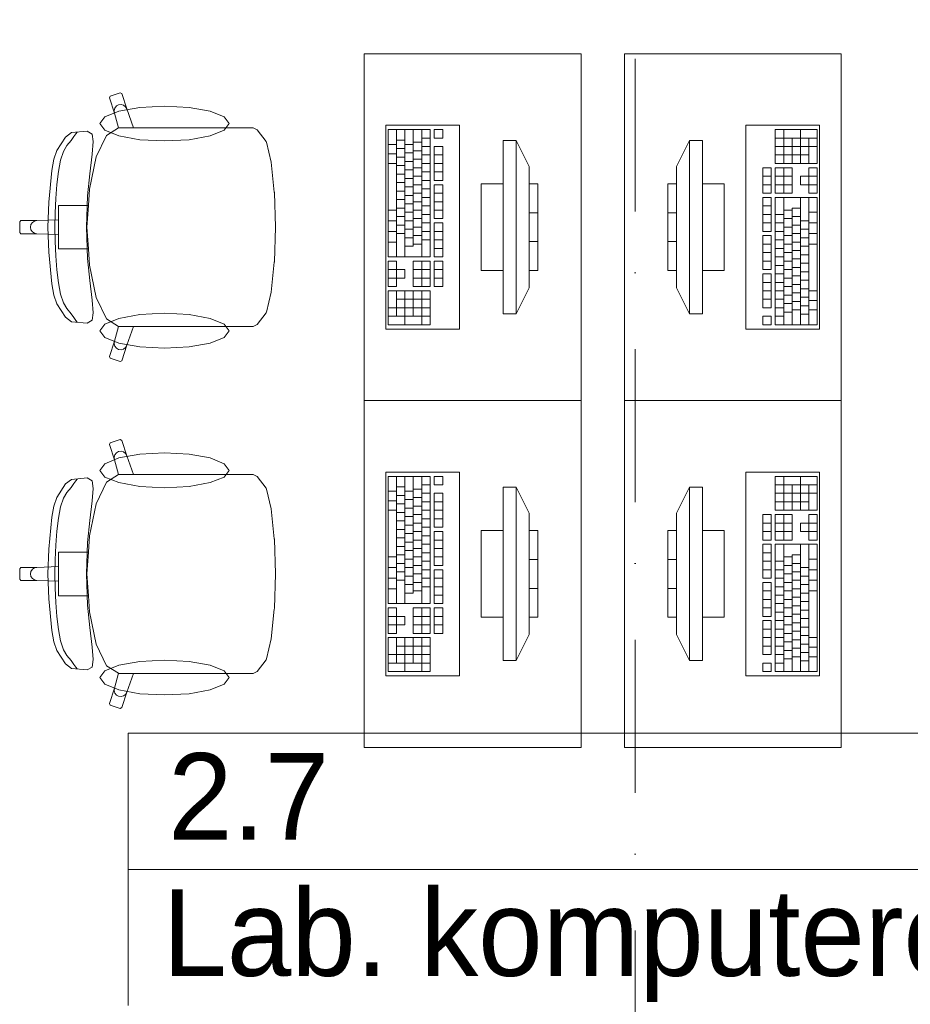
# Model space of a CAD drawing. Header units: millimetres. Extents: x -34676 to 172266, y 39940 to 476087.
# Tile 195 of 256: x 42551 to 44605, y 352500 to 354771. Entities that reach past the tile are written whole.
import ezdxf

# ---------------------------------------------------------------- set-up
doc = ezdxf.new("R2010")
doc.units = ezdxf.units.MM
doc.header["$MEASUREMENT"] = 0
doc.linetypes.add('Kropki i Kreski', pattern=[6.702778, 3.527778, -1.763889, 0, -1.411111])
for name, color, linetype in [('#podkład', 252, 'Continuous'), ('- strefy pomieszczeń', 7, 'Continuous'), ('Konstrukcja - Siatka mod', 7, 'Continuous'), ('Wnętrze - Umeblowanie', 7, 'Continuous')]:
    doc.layers.add(name, color=color, linetype=linetype)
doc.styles.add('MtXpl_Arial2', font='txt', dxfattribs={"height": 0.2})
doc.styles.add('MtXpl_Arial3', font='txt', dxfattribs={"height": 0.2})

# ---------------------------------------------------------------- blocks, each defined once
blk = doc.blocks.new('kjghgg')
at = {"layer": '- strefy pomieszczeń', "color": 252, "linetype": 'Continuous', "lineweight": 13, "ltscale": 100}
for p, q in [((-101584.8, 478412.9), (-98621.3, 478412.9)), ((-101584.8, 478098.6), (-101584.8, 478412.9)), ((-98621.3, 478098.6), (-101584.8, 478098.6)), ((-101584.8, 478098.6), (-98621.3, 478098.6)), ((-101584.8, 477784.3), (-101584.8, 478098.6))]:
    blk.add_line(p, q, dxfattribs=at)
at = {"layer": 'Konstrukcja - Siatka mod', "color": 252, "linetype": 'Kropki i Kreski', "lineweight": 13, "ltscale": 100}
blk.add_line((-100415.8, 468219.5), (-100415.8, 485184.3), dxfattribs=at)
at = {"layer": 'Wnętrze - Umeblowanie', "color": 252, "linetype": 'Continuous', "lineweight": 13, "ltscale": 100}
for p, q in [((-100540.4, 479980.1), (-101040.4, 479980.1)), ((-101040.4, 479980.1), (-101040.4, 479180.1)), ((-100540.4, 479180.1), (-100540.4, 479980.1)), ((-100440.4, 479180.1), (-100440.4, 479980.1)), ((-100440.4, 479980.1), (-99940.4, 479980.1)), ((-99940.4, 479980.1), (-99940.4, 479180.1)), ((-101603.5, 479890.1), (-101626.3, 479882.6)), ((-101599.8, 479888.2), (-101603.5, 479890.1)), ((-101626.3, 479882.6), (-101628.2, 479878.8)), ((-101628.2, 479878.8), (-101616.8, 479843.4)), ((-101588.4, 479852.8), (-101599.8, 479888.2)), ((-101606.7, 479847.6), (-101639, 479834.5)), ((-101615.9, 479854.9), (-101617.5, 479849.3)), ((-101617.5, 479849.3), (-101616.8, 479843.4)), ((-101612.3, 479859.6), (-101615.9, 479854.9)), ((-101607.2, 479862.5), (-101612.3, 479859.6)), ((-101601.4, 479863.1), (-101607.2, 479862.5)), ((-101558.4, 479856.3), (-101606.7, 479847.6)), ((-101595.8, 479861.5), (-101601.4, 479863.1)), ((-101591.2, 479857.9), (-101595.8, 479861.5)), ((-101588.4, 479852.8), (-101591.2, 479857.9)), ((-101572.7, 479809.4), (-101588.4, 479852.8)), ((-101501.3, 479859.4), (-101558.4, 479856.3)), ((-101444.3, 479856.3), (-101501.3, 479859.4)), ((-101396, 479847.6), (-101444.3, 479856.3)), ((-101363.7, 479834.5), (-101396, 479847.6)), ((-101639, 479834.5), (-101650.4, 479819.1)), ((-101616.8, 479843.4), (-101607.1, 479809.3)), ((-101352.3, 479819.1), (-101363.7, 479834.5)), ((-101716.2, 479798.2), (-101729.4, 479787.7)), ((-101680.1, 479801.5), (-101716.2, 479798.2)), ((-101705.6, 479795.1), (-101703, 479798.9)), ((-101668.5, 479794.8), (-101680.1, 479801.5)), ((-101650.4, 479819.1), (-101639, 479803.7)), ((-101639, 479803.7), (-101606.7, 479790.7)), ((-101607.1, 479809.3), (-101635, 479791.9)), ((-101606.9, 479809.4), (-101607.1, 479809.3)), ((-101606.9, 479809.4), (-101572.7, 479809.4)), ((-101363.6, 479809.4), (-101572.7, 479809.4)), ((-101396, 479790.7), (-101363.7, 479803.7)), ((-101363.7, 479803.7), (-101352.3, 479819.1)), ((-101327.5, 479809.4), (-101363.6, 479809.4)), ((-101296.5, 479809.4), (-101327.5, 479809.4)), ((-101287.9, 479804.8), (-101296.5, 479809.4)), ((-101266.7, 479778), (-101287.9, 479804.8)), ((-100820.4, 479815.1), (-100990.4, 479815.1)), ((-100990.4, 479815.1), (-100990.4, 479345.1)), ((-100985.6, 479805.3), (-100985.6, 479511.6)), ((-100888.6, 479805.3), (-100985.6, 479805.3)), ((-100966.2, 479805.3), (-100966.2, 479511.6)), ((-100946.8, 479805.3), (-100946.8, 479511.6)), ((-100927.4, 479805.3), (-100927.4, 479536)), ((-100908, 479805.3), (-100908, 479511.6)), ((-100888.6, 479511.6), (-100888.6, 479805.3)), ((-100878.9, 479805.3), (-100878.9, 479785.7)), ((-100859.5, 479805.3), (-100878.9, 479805.3)), ((-100859.5, 479785.7), (-100859.5, 479805.3)), ((-100820.4, 479345.1), (-100820.4, 479815.1)), ((-99990.4, 479815.1), (-100160.4, 479815.1)), ((-100160.4, 479815.1), (-100160.4, 479345.1)), ((-99995.3, 479805.3), (-100092.2, 479805.3)), ((-100092.2, 479805.3), (-100092.2, 479727)), ((-100072.8, 479727), (-100072.8, 479805.3)), ((-100034, 479727), (-100034, 479805.3)), ((-99995.3, 479727), (-99995.3, 479805.3)), ((-99990.4, 479345.1), (-99990.4, 479815.1)), ((-101729.4, 479787.7), (-101749.4, 479756.6)), ((-101727, 479768.1), (-101716.9, 479779.8)), ((-101716.9, 479779.8), (-101710.8, 479788.9)), ((-101710.8, 479788.9), (-101705.6, 479795.1)), ((-101665.5, 479777.6), (-101668.5, 479794.8)), ((-101668.1, 479748.7), (-101665.5, 479777.6)), ((-101635, 479791.9), (-101658.8, 479742.2)), ((-101606.7, 479790.7), (-101558.4, 479781.9)), ((-101558.4, 479781.9), (-101501.3, 479778.9)), ((-101501.3, 479778.9), (-101444.3, 479781.9)), ((-101444.3, 479781.9), (-101396, 479790.7)), ((-101265.8, 479775.9), (-101266.7, 479778)), ((-101255.1, 479730), (-101265.8, 479775.9)), ((-100966.2, 479780.8), (-100946.8, 479780.8)), ((-100927.4, 479775.9), (-100908, 479775.9)), ((-100908, 479785.7), (-100888.6, 479785.7)), ((-100878.9, 479785.7), (-100859.5, 479785.7)), ((-100720.4, 479780.1), (-100720.4, 479380.1)), ((-100690.4, 479780.1), (-100720.4, 479780.1)), ((-100690.4, 479380.1), (-100690.4, 479780.1)), ((-100690.4, 479780.1), (-100660.4, 479720.1)), ((-100290.4, 479780.1), (-100320.4, 479720.1)), ((-100260.4, 479780.1), (-100290.4, 479780.1)), ((-100290.4, 479780.1), (-100290.4, 479380.1)), ((-100260.4, 479380.1), (-100260.4, 479780.1)), ((-99995.3, 479785.7), (-100092.2, 479785.7)), ((-100053.4, 479727), (-100053.4, 479785.7)), ((-100014.6, 479727), (-100014.6, 479785.7)), ((-101749.4, 479756.6), (-101756.7, 479736.7)), ((-101740.9, 479734.6), (-101734.7, 479754.9)), ((-101734.7, 479754.9), (-101727, 479768.1)), ((-100985.6, 479771), (-100966.2, 479771)), ((-100966.2, 479761.3), (-100946.8, 479761.3)), ((-100946.8, 479771), (-100927.4, 479771)), ((-100927.4, 479756.4), (-100908, 479756.4)), ((-100908, 479766.2), (-100888.6, 479766.2)), ((-100878.9, 479766.2), (-100878.9, 479687.8)), ((-100859.5, 479766.2), (-100878.9, 479766.2)), ((-100859.5, 479687.8), (-100859.5, 479766.2)), ((-99995.3, 479766.2), (-100092.2, 479766.2)), ((-101756.7, 479736.7), (-101761.5, 479710.8)), ((-101745.9, 479708.6), (-101740.9, 479734.6)), ((-101658.8, 479742.2), (-101674.7, 479667.9)), ((-101673.9, 479703.3), (-101668.1, 479748.7)), ((-100985.6, 479749), (-100966.2, 479749)), ((-100966.2, 479741.7), (-100946.8, 479741.7)), ((-100946.8, 479751.5), (-100927.4, 479751.5)), ((-100946.8, 479731.9), (-100927.4, 479731.9)), ((-100927.4, 479736.8), (-100908, 479736.8)), ((-100908, 479746.6), (-100888.6, 479746.6)), ((-100878.9, 479746.6), (-100859.5, 479746.6)), ((-100014.6, 479746.6), (-100092.2, 479746.6)), ((-101761.5, 479710.8), (-101768.5, 479637.6)), ((-101749.6, 479678.7), (-101745.9, 479708.6)), ((-101248, 479661.2), (-101255.1, 479730)), ((-100985.6, 479727), (-100966.2, 479727)), ((-100966.2, 479722.1), (-100946.8, 479722.1)), ((-100946.8, 479712.3), (-100927.4, 479712.3)), ((-100927.4, 479717.2), (-100908, 479717.2)), ((-100908, 479727), (-100888.6, 479727)), ((-100908, 479707.4), (-100888.6, 479707.4)), ((-100878.9, 479727), (-100859.5, 479727)), ((-100878.9, 479707.4), (-100859.5, 479707.4)), ((-100660.4, 479720.1), (-100660.4, 479440.1)), ((-100320.4, 479440.1), (-100320.4, 479720.1)), ((-100101.9, 479717.2), (-100121.3, 479717.2)), ((-100121.3, 479717.2), (-100121.3, 479658.4)), ((-100101.9, 479658.4), (-100101.9, 479717.2)), ((-100092.2, 479727), (-99995.3, 479727)), ((-100053.4, 479717.2), (-100092.2, 479717.2)), ((-100092.2, 479717.2), (-100092.2, 479658.4)), ((-100072.8, 479658.4), (-100072.8, 479717.2)), ((-100053.4, 479658.4), (-100053.4, 479717.2)), ((-99995.3, 479717.2), (-100014.6, 479717.2)), ((-100014.6, 479717.2), (-100014.6, 479697.6)), ((-99995.3, 479658.4), (-99995.3, 479717.2)), ((-101678.6, 479652.4), (-101673.9, 479703.3)), ((-100966.2, 479702.5), (-100946.8, 479702.5)), ((-100946.8, 479692.7), (-100927.4, 479692.7)), ((-100927.4, 479697.6), (-100908, 479697.6)), ((-100908, 479687.8), (-100888.6, 479687.8)), ((-100878.9, 479687.8), (-100859.5, 479687.8)), ((-100101.9, 479697.6), (-100121.3, 479697.6)), ((-100053.4, 479697.6), (-100092.2, 479697.6)), ((-100014.6, 479697.6), (-100034, 479697.6)), ((-100034, 479697.6), (-100034, 479678)), ((-99995.3, 479697.6), (-100014.6, 479697.6)), ((-100014.6, 479678), (-100014.6, 479697.6)), ((-101752.1, 479646.2), (-101749.6, 479678.7)), ((-101674.7, 479667.9), (-101677, 479630.4)), ((-100966.2, 479682.9), (-100946.8, 479682.9)), ((-100966.2, 479663.3), (-100946.8, 479663.3)), ((-100946.8, 479673.1), (-100927.4, 479673.1)), ((-100927.4, 479678), (-100908, 479678)), ((-100908, 479668.2), (-100888.6, 479668.2)), ((-100878.9, 479678), (-100878.9, 479599.7)), ((-100859.5, 479678), (-100878.9, 479678)), ((-100859.5, 479599.7), (-100859.5, 479678)), ((-100770.4, 479680.1), (-100770.4, 479480.1)), ((-100720.4, 479680.1), (-100770.4, 479680.1)), ((-100720.4, 479480.1), (-100720.4, 479680.1)), ((-100660.4, 479680.1), (-100660.4, 479480.1)), ((-100640.4, 479680.1), (-100660.4, 479680.1)), ((-100640.4, 479480.1), (-100640.4, 479680.1)), ((-100320.4, 479680.1), (-100340.4, 479680.1)), ((-100340.4, 479680.1), (-100340.4, 479480.1)), ((-100320.4, 479480.1), (-100320.4, 479680.1)), ((-100210.4, 479680.1), (-100260.4, 479680.1)), ((-100260.4, 479680.1), (-100260.4, 479480.1)), ((-100210.4, 479480.1), (-100210.4, 479680.1)), ((-100101.9, 479678), (-100121.3, 479678)), ((-100053.4, 479678), (-100092.2, 479678)), ((-100034, 479678), (-100014.6, 479678)), ((-100014.6, 479678), (-100014.6, 479658.4)), ((-99995.3, 479678), (-100014.6, 479678)), ((-101753.6, 479612.8), (-101752.1, 479646.2)), ((-101680.9, 479580.1), (-101678.6, 479652.4)), ((-101247.9, 479660.1), (-101248, 479661.2)), ((-101245.4, 479580.1), (-101247.9, 479660.1)), ((-100966.2, 479643.8), (-100946.8, 479643.8)), ((-100946.8, 479653.5), (-100927.4, 479653.5)), ((-100927.4, 479658.4), (-100908, 479658.4)), ((-100908, 479648.7), (-100888.6, 479648.7)), ((-100878.9, 479658.4), (-100859.5, 479658.4)), ((-100121.3, 479658.4), (-100101.9, 479658.4)), ((-100101.9, 479648.7), (-100121.3, 479648.7)), ((-100121.3, 479648.7), (-100121.3, 479570.3)), ((-100101.9, 479570.3), (-100101.9, 479648.7)), ((-100092.2, 479658.4), (-100053.4, 479658.4)), ((-99995.3, 479648.7), (-100092.2, 479648.7)), ((-100092.2, 479648.7), (-100092.2, 479354.9)), ((-100072.8, 479354.9), (-100072.8, 479648.7)), ((-100034, 479354.9), (-100034, 479648.7)), ((-100014.6, 479658.4), (-99995.3, 479658.4)), ((-100014.6, 479354.9), (-100014.6, 479648.7)), ((-99995.3, 479354.9), (-99995.3, 479648.7)), ((-101768.5, 479637.6), (-101770.6, 479580.1)), ((-101715.7, 479630.4), (-101745.7, 479630.4)), ((-101745.7, 479630.4), (-101745.7, 479597)), ((-101677, 479630.4), (-101715.7, 479630.4)), ((-101677, 479630.4), (-101680.2, 479580.1)), ((-100985.6, 479619.3), (-100966.2, 479619.3)), ((-100966.2, 479624.2), (-100946.8, 479624.2)), ((-100946.8, 479634), (-100927.4, 479634)), ((-100927.4, 479638.9), (-100908, 479638.9)), ((-100927.4, 479619.3), (-100908, 479619.3)), ((-100908, 479629.1), (-100888.6, 479629.1)), ((-100878.9, 479638.9), (-100859.5, 479638.9)), ((-100878.9, 479619.3), (-100859.5, 479619.3)), ((-100101.9, 479629.1), (-100121.3, 479629.1)), ((-100053.4, 479619.3), (-100072.8, 479619.3)), ((-100053.4, 479354.9), (-100053.4, 479624.2)), ((-100034, 479624.2), (-100053.4, 479624.2)), ((-101832.4, 479595.2), (-101835.4, 479592.2)), ((-101795.5, 479595.2), (-101832.4, 479595.2)), ((-101801.2, 479594.1), (-101806.1, 479590.8)), ((-101795.5, 479595.2), (-101801.2, 479594.1)), ((-101745.7, 479597), (-101795.5, 479595.2)), ((-101754, 479580.1), (-101753.6, 479612.8)), ((-101745.7, 479597), (-101745.7, 479580.1)), ((-100985.6, 479594.8), (-100966.2, 479594.8)), ((-100966.2, 479604.6), (-100946.8, 479604.6)), ((-100946.8, 479614.4), (-100927.4, 479614.4)), ((-100946.8, 479594.8), (-100927.4, 479594.8)), ((-100927.4, 479599.7), (-100908, 479599.7)), ((-100908, 479609.5), (-100888.6, 479609.5)), ((-100878.9, 479599.7), (-100859.5, 479599.7)), ((-100660.4, 479613.4), (-100640.4, 479613.4)), ((-100320.4, 479613.4), (-100340.4, 479613.4)), ((-100101.9, 479609.5), (-100121.3, 479609.5)), ((-100072.8, 479609.5), (-100092.2, 479609.5)), ((-100053.4, 479599.7), (-100072.8, 479599.7)), ((-100034, 479604.6), (-100053.4, 479604.6)), ((-100014.6, 479594.8), (-100034, 479594.8)), ((-99995.3, 479614.4), (-100014.6, 479614.4)), ((-101835.4, 479592.2), (-101835.4, 479580.1)), ((-101835.4, 479568), (-101835.4, 479580.1)), ((-101809.3, 479585.9), (-101810.5, 479580.1)), ((-101809.3, 479574.3), (-101810.5, 479580.1)), ((-101806.1, 479590.8), (-101809.3, 479585.9)), ((-101806.1, 479569.4), (-101809.3, 479574.3)), ((-101768.5, 479522.6), (-101770.6, 479580.1)), ((-101754, 479580.1), (-101753.6, 479547.4)), ((-101745.7, 479563.2), (-101745.7, 479580.1)), ((-101680.9, 479580.1), (-101678.6, 479507.8)), ((-101677, 479529.8), (-101680.2, 479580.1)), ((-101245.4, 479580.1), (-101247.9, 479500.1)), ((-100966.2, 479585), (-100946.8, 479585)), ((-100946.8, 479575.2), (-100927.4, 479575.2)), ((-100927.4, 479580.1), (-100908, 479580.1)), ((-100908, 479589.9), (-100888.6, 479589.9)), ((-100878.9, 479589.9), (-100878.9, 479511.6)), ((-100859.5, 479589.9), (-100878.9, 479589.9)), ((-100859.5, 479511.6), (-100859.5, 479589.9)), ((-100101.9, 479589.9), (-100121.3, 479589.9)), ((-100072.8, 479589.9), (-100092.2, 479589.9)), ((-100053.4, 479580.1), (-100072.8, 479580.1)), ((-100034, 479585), (-100053.4, 479585)), ((-100014.6, 479575.2), (-100034, 479575.2)), ((-99995.3, 479589.9), (-100014.6, 479589.9)), ((-101832.4, 479565), (-101835.4, 479568)), ((-101795.5, 479565), (-101832.4, 479565)), ((-101801.2, 479566.2), (-101806.1, 479569.4)), ((-101795.5, 479565), (-101801.2, 479566.2)), ((-101745.7, 479563.2), (-101795.5, 479565)), ((-101745.7, 479529.8), (-101745.7, 479563.2)), ((-100985.6, 479570.3), (-100966.2, 479570.3)), ((-100966.2, 479565.4), (-100946.8, 479565.4)), ((-100946.8, 479555.6), (-100927.4, 479555.6)), ((-100927.4, 479560.5), (-100908, 479560.5)), ((-100908, 479570.3), (-100888.6, 479570.3)), ((-100908, 479550.7), (-100888.6, 479550.7)), ((-100878.9, 479570.3), (-100859.5, 479570.3)), ((-100878.9, 479550.7), (-100859.5, 479550.7)), ((-100121.3, 479570.3), (-100101.9, 479570.3)), ((-100101.9, 479560.5), (-100121.3, 479560.5)), ((-100121.3, 479560.5), (-100121.3, 479482.2)), ((-100101.9, 479482.2), (-100101.9, 479560.5)), ((-100072.8, 479570.3), (-100092.2, 479570.3)), ((-100072.8, 479550.7), (-100092.2, 479550.7)), ((-100053.4, 479560.5), (-100072.8, 479560.5)), ((-100034, 479565.4), (-100053.4, 479565.4)), ((-100014.6, 479555.6), (-100034, 479555.6)), ((-99995.3, 479565.4), (-100014.6, 479565.4)), ((-101753.6, 479547.4), (-101752.1, 479514)), ((-101715.7, 479529.8), (-101745.7, 479529.8)), ((-101677, 479529.8), (-101715.7, 479529.8)), ((-101674.7, 479492.4), (-101677, 479529.8)), ((-100985.6, 479545.8), (-100966.2, 479545.8)), ((-100946.8, 479536), (-100927.4, 479536)), ((-100927.4, 479540.9), (-100908, 479540.9)), ((-100878.9, 479531.2), (-100859.5, 479531.2)), ((-100660.4, 479546.8), (-100640.4, 479546.8)), ((-100320.4, 479546.8), (-100340.4, 479546.8)), ((-100101.9, 479540.9), (-100121.3, 479540.9)), ((-100072.8, 479531.2), (-100092.2, 479531.2)), ((-100053.4, 479540.9), (-100072.8, 479540.9)), ((-100034, 479545.8), (-100053.4, 479545.8)), ((-100034, 479526.3), (-100053.4, 479526.3)), ((-100014.6, 479536), (-100034, 479536)), ((-99995.3, 479540.9), (-100014.6, 479540.9)), ((-101761.5, 479449.4), (-101768.5, 479522.6)), ((-101752.1, 479514), (-101749.6, 479481.6)), ((-101678.6, 479507.8), (-101673.9, 479456.9)), ((-100985.6, 479511.6), (-100888.6, 479511.6)), ((-100878.9, 479511.6), (-100859.5, 479511.6)), ((-100101.9, 479521.4), (-100121.3, 479521.4)), ((-100072.8, 479511.6), (-100092.2, 479511.6)), ((-100053.4, 479521.4), (-100072.8, 479521.4)), ((-100034, 479506.7), (-100053.4, 479506.7)), ((-100014.6, 479516.5), (-100034, 479516.5)), ((-101749.6, 479481.6), (-101745.9, 479451.6)), ((-101658.8, 479418), (-101674.7, 479492.4)), ((-101248, 479499), (-101255.1, 479430.3)), ((-101247.9, 479500.1), (-101248, 479499)), ((-100985.6, 479501.8), (-100985.6, 479443)), ((-100966.2, 479501.8), (-100985.6, 479501.8)), ((-100985.6, 479482.2), (-100966.2, 479482.2)), ((-100966.2, 479482.2), (-100966.2, 479501.8)), ((-100946.8, 479482.2), (-100966.2, 479482.2)), ((-100966.2, 479482.2), (-100966.2, 479462.6)), ((-100946.8, 479462.6), (-100946.8, 479482.2)), ((-100927.4, 479501.8), (-100927.4, 479443)), ((-100888.6, 479501.8), (-100927.4, 479501.8)), ((-100927.4, 479482.2), (-100888.6, 479482.2)), ((-100908, 479501.8), (-100908, 479443)), ((-100888.6, 479443), (-100888.6, 479501.8)), ((-100878.9, 479501.8), (-100878.9, 479443)), ((-100859.5, 479501.8), (-100878.9, 479501.8)), ((-100878.9, 479482.2), (-100859.5, 479482.2)), ((-100859.5, 479443), (-100859.5, 479501.8)), ((-100101.9, 479501.8), (-100121.3, 479501.8)), ((-100121.3, 479482.2), (-100101.9, 479482.2)), ((-100072.8, 479492), (-100092.2, 479492)), ((-100053.4, 479501.8), (-100072.8, 479501.8)), ((-100053.4, 479482.2), (-100072.8, 479482.2)), ((-100034, 479487.1), (-100053.4, 479487.1)), ((-100014.6, 479496.9), (-100034, 479496.9)), ((-100985.6, 479462.6), (-100966.2, 479462.6)), ((-100966.2, 479443), (-100966.2, 479462.6)), ((-100966.2, 479462.6), (-100946.8, 479462.6)), ((-100927.4, 479462.6), (-100888.6, 479462.6)), ((-100878.9, 479462.6), (-100859.5, 479462.6)), ((-100770.4, 479480.1), (-100720.4, 479480.1)), ((-100660.4, 479480.1), (-100640.4, 479480.1)), ((-100340.4, 479480.1), (-100320.4, 479480.1)), ((-100260.4, 479480.1), (-100210.4, 479480.1)), ((-100101.9, 479472.4), (-100121.3, 479472.4)), ((-100121.3, 479472.4), (-100121.3, 479394.1)), ((-100101.9, 479394.1), (-100101.9, 479472.4)), ((-100072.8, 479472.4), (-100092.2, 479472.4)), ((-100053.4, 479462.6), (-100072.8, 479462.6)), ((-100034, 479467.5), (-100053.4, 479467.5)), ((-100014.6, 479477.3), (-100034, 479477.3)), ((-100014.6, 479457.7), (-100034, 479457.7)), ((-101756.7, 479423.5), (-101761.5, 479449.4)), ((-101745.9, 479451.6), (-101740.9, 479425.6)), ((-101673.9, 479456.9), (-101668.1, 479411.6)), ((-100985.6, 479443), (-100966.2, 479443)), ((-100927.4, 479443), (-100888.6, 479443)), ((-100878.9, 479443), (-100859.5, 479443)), ((-100690.4, 479380.1), (-100660.4, 479440.1)), ((-100290.4, 479380.1), (-100320.4, 479440.1)), ((-100101.9, 479452.8), (-100121.3, 479452.8)), ((-100072.8, 479452.8), (-100092.2, 479452.8)), ((-100053.4, 479443), (-100072.8, 479443)), ((-100034, 479447.9), (-100053.4, 479447.9)), ((-100014.6, 479438.1), (-100034, 479438.1)), ((-101749.4, 479403.6), (-101756.7, 479423.5)), ((-101740.9, 479425.6), (-101734.7, 479405.3)), ((-101635, 479368.3), (-101658.8, 479418)), ((-101255.1, 479430.3), (-101265.8, 479384.3)), ((-100985.6, 479433.2), (-100985.6, 479354.9)), ((-100888.6, 479433.2), (-100985.6, 479433.2)), ((-100966.2, 479433.2), (-100966.2, 479374.5)), ((-100966.2, 479413.7), (-100888.6, 479413.7)), ((-100946.8, 479433.2), (-100946.8, 479354.9)), ((-100927.4, 479433.2), (-100927.4, 479374.5)), ((-100908, 479433.2), (-100908, 479354.9)), ((-100888.6, 479354.9), (-100888.6, 479433.2)), ((-100101.9, 479433.2), (-100121.3, 479433.2)), ((-100101.9, 479413.7), (-100121.3, 479413.7)), ((-100072.8, 479433.2), (-100092.2, 479433.2)), ((-100072.8, 479413.7), (-100092.2, 479413.7)), ((-100053.4, 479423.4), (-100072.8, 479423.4)), ((-100034, 479428.3), (-100053.4, 479428.3)), ((-100014.6, 479418.5), (-100034, 479418.5)), ((-99995.3, 479433.2), (-100014.6, 479433.2)), ((-101729.4, 479372.6), (-101749.4, 479403.6)), ((-101734.7, 479405.3), (-101727, 479392.1)), ((-101727, 479392.1), (-101716.9, 479380.4)), ((-101668.1, 479411.6), (-101665.5, 479382.7)), ((-100985.6, 479394.1), (-100888.6, 479394.1)), ((-100121.3, 479394.1), (-100101.9, 479394.1)), ((-100072.8, 479394.1), (-100092.2, 479394.1)), ((-100053.4, 479403.9), (-100072.8, 479403.9)), ((-100034, 479408.8), (-100053.4, 479408.8)), ((-100014.6, 479399), (-100034, 479399)), ((-99995.3, 479411.2), (-100014.6, 479411.2)), ((-101716.2, 479362), (-101729.4, 479372.6)), ((-101716.9, 479380.4), (-101710.8, 479371.4)), ((-101710.8, 479371.4), (-101705.6, 479365.1)), ((-101665.5, 479382.7), (-101668.5, 479365.4)), ((-101639, 479356.5), (-101606.7, 479369.6)), ((-101607.1, 479351), (-101635, 479368.3)), ((-101606.7, 479369.6), (-101558.4, 479378.3)), ((-101558.4, 479378.3), (-101501.3, 479381.4)), ((-101501.3, 479381.4), (-101444.3, 479378.3)), ((-101444.3, 479378.3), (-101396, 479369.6)), ((-101396, 479369.6), (-101363.7, 479356.5)), ((-101266.7, 479382.2), (-101287.9, 479355.4)), ((-101265.8, 479384.3), (-101266.7, 479382.2)), ((-100985.6, 479374.5), (-100888.6, 479374.5)), ((-100720.4, 479380.1), (-100690.4, 479380.1)), ((-100290.4, 479380.1), (-100260.4, 479380.1)), ((-100101.9, 479374.5), (-100121.3, 479374.5)), ((-100121.3, 479374.5), (-100121.3, 479354.9)), ((-100101.9, 479354.9), (-100101.9, 479374.5)), ((-100072.8, 479374.5), (-100092.2, 479374.5)), ((-100053.4, 479384.3), (-100072.8, 479384.3)), ((-100034, 479389.2), (-100053.4, 479389.2)), ((-100014.6, 479379.4), (-100034, 479379.4)), ((-99995.3, 479389.2), (-100014.6, 479389.2)), ((-101680.1, 479358.7), (-101716.2, 479362)), ((-101705.6, 479365.1), (-101703, 479361.3)), ((-101668.5, 479365.4), (-101680.1, 479358.7)), ((-101650.4, 479341.1), (-101639, 479356.5)), ((-101616.8, 479316.8), (-101607.1, 479351)), ((-101606.9, 479350.8), (-101607.1, 479351)), ((-101606.9, 479350.8), (-101572.7, 479350.8)), ((-101572.7, 479350.8), (-101588.4, 479307.5)), ((-101363.6, 479350.8), (-101572.7, 479350.8)), ((-101363.7, 479356.5), (-101352.3, 479341.1)), ((-101327.5, 479350.8), (-101363.6, 479350.8)), ((-101296.5, 479350.8), (-101327.5, 479350.8)), ((-101287.9, 479355.4), (-101296.5, 479350.8)), ((-100990.4, 479345.1), (-100820.4, 479345.1)), ((-100985.6, 479354.9), (-100888.6, 479354.9)), ((-100160.4, 479345.1), (-99990.4, 479345.1)), ((-100121.3, 479354.9), (-100101.9, 479354.9)), ((-100092.2, 479354.9), (-99995.3, 479354.9)), ((-101639, 479325.7), (-101650.4, 479341.1)), ((-101606.7, 479312.6), (-101639, 479325.7)), ((-101363.7, 479325.7), (-101396, 479312.6)), ((-101352.3, 479341.1), (-101363.7, 479325.7)), ((-101628.2, 479281.4), (-101616.8, 479316.8)), ((-101617.5, 479310.9), (-101616.8, 479316.8)), ((-101615.9, 479305.3), (-101617.5, 479310.9)), ((-101612.3, 479300.6), (-101615.9, 479305.3)), ((-101607.2, 479297.8), (-101612.3, 479300.6)), ((-101558.4, 479303.9), (-101606.7, 479312.6)), ((-101595.8, 479298.7), (-101601.4, 479297.1)), ((-101588.4, 479307.5), (-101599.8, 479272.1)), ((-101591.2, 479302.3), (-101595.8, 479298.7)), ((-101588.4, 479307.5), (-101591.2, 479302.3)), ((-101501.3, 479300.9), (-101558.4, 479303.9)), ((-101444.3, 479303.9), (-101501.3, 479300.9)), ((-101396, 479312.6), (-101444.3, 479303.9)), ((-101626.3, 479277.6), (-101628.2, 479281.4)), ((-101603.5, 479270.1), (-101626.3, 479277.6)), ((-101601.4, 479297.1), (-101607.2, 479297.8)), ((-101599.8, 479272.1), (-101603.5, 479270.1)), ((-100540.4, 479180.1), (-101040.4, 479180.1)), ((-101040.4, 479180.1), (-101040.4, 478380.1)), ((-101040.4, 479180.1), (-100540.4, 479180.1)), ((-100540.4, 478380.1), (-100540.4, 479180.1)), ((-100440.4, 478380.1), (-100440.4, 479180.1)), ((-100440.4, 479180.1), (-99940.4, 479180.1)), ((-99940.4, 479180.1), (-100440.4, 479180.1)), ((-99940.4, 479180.1), (-99940.4, 478380.1)), ((-101626.3, 479082.6), (-101628.2, 479078.8)), ((-101628.2, 479078.8), (-101616.8, 479043.4)), ((-101603.5, 479090.1), (-101626.3, 479082.6)), ((-101599.8, 479088.2), (-101603.5, 479090.1)), ((-101588.4, 479052.8), (-101599.8, 479088.2)), ((-101615.9, 479054.9), (-101617.5, 479049.3)), ((-101617.5, 479049.3), (-101616.8, 479043.4)), ((-101612.3, 479059.6), (-101615.9, 479054.9)), ((-101607.2, 479062.5), (-101612.3, 479059.6)), ((-101601.4, 479063.1), (-101607.2, 479062.5)), ((-101558.4, 479056.3), (-101606.7, 479047.6)), ((-101595.8, 479061.5), (-101601.4, 479063.1)), ((-101591.2, 479057.9), (-101595.8, 479061.5)), ((-101588.4, 479052.8), (-101591.2, 479057.9)), ((-101572.7, 479009.4), (-101588.4, 479052.8)), ((-101501.3, 479059.4), (-101558.4, 479056.3)), ((-101444.3, 479056.3), (-101501.3, 479059.4)), ((-101396, 479047.6), (-101444.3, 479056.3)), ((-101639, 479034.5), (-101650.4, 479019.1)), ((-101606.7, 479047.6), (-101639, 479034.5)), ((-101616.8, 479043.4), (-101607.1, 479009.3)), ((-101363.7, 479034.5), (-101396, 479047.6)), ((-101352.3, 479019.1), (-101363.7, 479034.5)), ((-101650.4, 479019.1), (-101639, 479003.7)), ((-101639, 479003.7), (-101606.7, 478990.7)), ((-101607.1, 479009.3), (-101635, 478991.9)), ((-101606.9, 479009.4), (-101607.1, 479009.3)), ((-101606.9, 479009.4), (-101572.7, 479009.4)), ((-101363.6, 479009.4), (-101572.7, 479009.4)), ((-101396, 478990.7), (-101363.7, 479003.7)), ((-101363.7, 479003.7), (-101352.3, 479019.1)), ((-101327.5, 479009.4), (-101363.6, 479009.4)), ((-101296.5, 479009.4), (-101327.5, 479009.4)), ((-101287.9, 479004.8), (-101296.5, 479009.4)), ((-101266.7, 478978), (-101287.9, 479004.8)), ((-100820.4, 479015.1), (-100990.4, 479015.1)), ((-100990.4, 479015.1), (-100990.4, 478545.1)), ((-100985.6, 479005.3), (-100985.6, 478711.6)), ((-100888.6, 479005.3), (-100985.6, 479005.3)), ((-100966.2, 479005.3), (-100966.2, 478711.6)), ((-100946.8, 479005.3), (-100946.8, 478711.6)), ((-100927.4, 479005.3), (-100927.4, 478736)), ((-100908, 479005.3), (-100908, 478711.6)), ((-100888.6, 478711.6), (-100888.6, 479005.3)), ((-100878.9, 479005.3), (-100878.9, 478985.7)), ((-100859.5, 479005.3), (-100878.9, 479005.3)), ((-100859.5, 478985.7), (-100859.5, 479005.3)), ((-100820.4, 478545.1), (-100820.4, 479015.1)), ((-99990.4, 479015.1), (-100160.4, 479015.1)), ((-100160.4, 479015.1), (-100160.4, 478545.1)), ((-99995.3, 479005.3), (-100092.2, 479005.3)), ((-100092.2, 479005.3), (-100092.2, 478927)), ((-100072.8, 478927), (-100072.8, 479005.3)), ((-100034, 478927), (-100034, 479005.3)), ((-99995.3, 478927), (-99995.3, 479005.3)), ((-99990.4, 478545.1), (-99990.4, 479015.1)), ((-101729.4, 478987.7), (-101749.4, 478956.6)), ((-101716.2, 478998.2), (-101729.4, 478987.7)), ((-101716.9, 478979.8), (-101710.8, 478988.9)), ((-101680.1, 479001.5), (-101716.2, 478998.2)), ((-101710.8, 478988.9), (-101705.6, 478995.1)), ((-101705.6, 478995.1), (-101703, 478998.9)), ((-101668.5, 478994.8), (-101680.1, 479001.5)), ((-101665.5, 478977.6), (-101668.5, 478994.8)), ((-101635, 478991.9), (-101658.8, 478942.2)), ((-101606.7, 478990.7), (-101558.4, 478981.9)), ((-101558.4, 478981.9), (-101501.3, 478978.9)), ((-101501.3, 478978.9), (-101444.3, 478981.9)), ((-101444.3, 478981.9), (-101396, 478990.7)), ((-100966.2, 478980.8), (-100946.8, 478980.8)), ((-100908, 478985.7), (-100888.6, 478985.7)), ((-100878.9, 478985.7), (-100859.5, 478985.7)), ((-99995.3, 478985.7), (-100092.2, 478985.7)), ((-100053.4, 478927), (-100053.4, 478985.7)), ((-100014.6, 478927), (-100014.6, 478985.7)), ((-101734.7, 478954.9), (-101727, 478968.1)), ((-101727, 478968.1), (-101716.9, 478979.8)), ((-101668.1, 478948.7), (-101665.5, 478977.6)), ((-101265.8, 478975.9), (-101266.7, 478978)), ((-101255.1, 478930), (-101265.8, 478975.9)), ((-100985.6, 478971), (-100966.2, 478971)), ((-100966.2, 478961.3), (-100946.8, 478961.3)), ((-100946.8, 478971), (-100927.4, 478971)), ((-100927.4, 478975.9), (-100908, 478975.9)), ((-100908, 478966.2), (-100888.6, 478966.2)), ((-100878.9, 478966.2), (-100878.9, 478887.8)), ((-100859.5, 478966.2), (-100878.9, 478966.2)), ((-100859.5, 478887.8), (-100859.5, 478966.2)), ((-100720.4, 478980.1), (-100720.4, 478580.1)), ((-100690.4, 478980.1), (-100720.4, 478980.1)), ((-100690.4, 478580.1), (-100690.4, 478980.1)), ((-100690.4, 478980.1), (-100660.4, 478920.1)), ((-100290.4, 478980.1), (-100320.4, 478920.1)), ((-100260.4, 478980.1), (-100290.4, 478980.1)), ((-100290.4, 478980.1), (-100290.4, 478580.1)), ((-100260.4, 478580.1), (-100260.4, 478980.1)), ((-99995.3, 478966.2), (-100092.2, 478966.2)), ((-101756.7, 478936.7), (-101761.5, 478910.8)), ((-101749.4, 478956.6), (-101756.7, 478936.7)), ((-101740.9, 478934.6), (-101734.7, 478954.9)), ((-101658.8, 478942.2), (-101674.7, 478867.9)), ((-101673.9, 478903.3), (-101668.1, 478948.7)), ((-100985.6, 478949), (-100966.2, 478949)), ((-100966.2, 478941.7), (-100946.8, 478941.7)), ((-100946.8, 478951.5), (-100927.4, 478951.5)), ((-100927.4, 478956.4), (-100908, 478956.4)), ((-100927.4, 478936.8), (-100908, 478936.8)), ((-100908, 478946.6), (-100888.6, 478946.6)), ((-100878.9, 478946.6), (-100859.5, 478946.6)), ((-100014.6, 478946.6), (-100092.2, 478946.6)), ((-101745.9, 478908.6), (-101740.9, 478934.6)), ((-101248, 478861.2), (-101255.1, 478930)), ((-100985.6, 478927), (-100966.2, 478927)), ((-100966.2, 478922.1), (-100946.8, 478922.1)), ((-100946.8, 478931.9), (-100927.4, 478931.9)), ((-100927.4, 478917.2), (-100908, 478917.2)), ((-100908, 478927), (-100888.6, 478927)), ((-100878.9, 478927), (-100859.5, 478927)), ((-100660.4, 478920.1), (-100660.4, 478640.1)), ((-100320.4, 478640.1), (-100320.4, 478920.1)), ((-100101.9, 478917.2), (-100121.3, 478917.2)), ((-100121.3, 478917.2), (-100121.3, 478858.4)), ((-100101.9, 478858.4), (-100101.9, 478917.2)), ((-100092.2, 478927), (-99995.3, 478927)), ((-100053.4, 478917.2), (-100092.2, 478917.2)), ((-100092.2, 478917.2), (-100092.2, 478858.4)), ((-100072.8, 478858.4), (-100072.8, 478917.2)), ((-100053.4, 478858.4), (-100053.4, 478917.2)), ((-99995.3, 478917.2), (-100014.6, 478917.2)), ((-100014.6, 478917.2), (-100014.6, 478897.6)), ((-99995.3, 478858.4), (-99995.3, 478917.2)), ((-101761.5, 478910.8), (-101768.5, 478837.6)), ((-101749.6, 478878.7), (-101745.9, 478908.6)), ((-101678.6, 478852.4), (-101673.9, 478903.3)), ((-100966.2, 478902.5), (-100946.8, 478902.5)), ((-100946.8, 478912.3), (-100927.4, 478912.3)), ((-100946.8, 478892.7), (-100927.4, 478892.7)), ((-100927.4, 478897.6), (-100908, 478897.6)), ((-100908, 478907.4), (-100888.6, 478907.4)), ((-100878.9, 478907.4), (-100859.5, 478907.4)), ((-100101.9, 478897.6), (-100121.3, 478897.6)), ((-100053.4, 478897.6), (-100092.2, 478897.6)), ((-100014.6, 478897.6), (-100034, 478897.6)), ((-100034, 478897.6), (-100034, 478878)), ((-99995.3, 478897.6), (-100014.6, 478897.6)), ((-100014.6, 478878), (-100014.6, 478897.6)), ((-101752.1, 478846.2), (-101749.6, 478878.7)), ((-101674.7, 478867.9), (-101677, 478830.4)), ((-100966.2, 478882.9), (-100946.8, 478882.9)), ((-100946.8, 478873.1), (-100927.4, 478873.1)), ((-100927.4, 478878), (-100908, 478878)), ((-100908, 478887.8), (-100888.6, 478887.8)), ((-100908, 478868.2), (-100888.6, 478868.2)), ((-100878.9, 478887.8), (-100859.5, 478887.8)), ((-100878.9, 478878), (-100878.9, 478799.7)), ((-100859.5, 478878), (-100878.9, 478878)), ((-100859.5, 478799.7), (-100859.5, 478878)), ((-100770.4, 478880.1), (-100770.4, 478680.1)), ((-100720.4, 478880.1), (-100770.4, 478880.1)), ((-100720.4, 478680.1), (-100720.4, 478880.1)), ((-100660.4, 478880.1), (-100660.4, 478680.1)), ((-100640.4, 478880.1), (-100660.4, 478880.1)), ((-100640.4, 478680.1), (-100640.4, 478880.1)), ((-100320.4, 478880.1), (-100340.4, 478880.1)), ((-100340.4, 478880.1), (-100340.4, 478680.1)), ((-100320.4, 478680.1), (-100320.4, 478880.1)), ((-100210.4, 478880.1), (-100260.4, 478880.1)), ((-100260.4, 478880.1), (-100260.4, 478680.1)), ((-100210.4, 478680.1), (-100210.4, 478880.1)), ((-100101.9, 478878), (-100121.3, 478878)), ((-100053.4, 478878), (-100092.2, 478878)), ((-100034, 478878), (-100014.6, 478878)), ((-100014.6, 478878), (-100014.6, 478858.4)), ((-99995.3, 478878), (-100014.6, 478878)), ((-101753.6, 478812.8), (-101752.1, 478846.2)), ((-101680.9, 478780.1), (-101678.6, 478852.4)), ((-101247.9, 478860.1), (-101248, 478861.2)), ((-101245.4, 478780.1), (-101247.9, 478860.1)), ((-100966.2, 478863.3), (-100946.8, 478863.3)), ((-100946.8, 478853.5), (-100927.4, 478853.5)), ((-100927.4, 478858.4), (-100908, 478858.4)), ((-100908, 478848.7), (-100888.6, 478848.7)), ((-100878.9, 478858.4), (-100859.5, 478858.4)), ((-100121.3, 478858.4), (-100101.9, 478858.4)), ((-100101.9, 478848.7), (-100121.3, 478848.7)), ((-100121.3, 478848.7), (-100121.3, 478770.3)), ((-100101.9, 478770.3), (-100101.9, 478848.7)), ((-100092.2, 478858.4), (-100053.4, 478858.4)), ((-99995.3, 478848.7), (-100092.2, 478848.7)), ((-100092.2, 478848.7), (-100092.2, 478554.9)), ((-100072.8, 478554.9), (-100072.8, 478848.7)), ((-100034, 478554.9), (-100034, 478848.7)), ((-100014.6, 478858.4), (-99995.3, 478858.4)), ((-100014.6, 478554.9), (-100014.6, 478848.7)), ((-99995.3, 478554.9), (-99995.3, 478848.7)), ((-101768.5, 478837.6), (-101770.6, 478780.1)), ((-101715.7, 478830.4), (-101745.7, 478830.4)), ((-101745.7, 478830.4), (-101745.7, 478797)), ((-101677, 478830.4), (-101715.7, 478830.4)), ((-101677, 478830.4), (-101680.2, 478780.1)), ((-100966.2, 478843.8), (-100946.8, 478843.8)), ((-100966.2, 478824.2), (-100946.8, 478824.2)), ((-100946.8, 478834), (-100927.4, 478834)), ((-100927.4, 478838.9), (-100908, 478838.9)), ((-100908, 478829.1), (-100888.6, 478829.1)), ((-100878.9, 478838.9), (-100859.5, 478838.9)), ((-100101.9, 478829.1), (-100121.3, 478829.1)), ((-100053.4, 478554.9), (-100053.4, 478824.2)), ((-100034, 478824.2), (-100053.4, 478824.2)), ((-101754, 478780.1), (-101753.6, 478812.8)), ((-100985.6, 478819.3), (-100966.2, 478819.3)), ((-100966.2, 478804.6), (-100946.8, 478804.6)), ((-100946.8, 478814.4), (-100927.4, 478814.4)), ((-100927.4, 478819.3), (-100908, 478819.3)), ((-100927.4, 478799.7), (-100908, 478799.7)), ((-100908, 478809.5), (-100888.6, 478809.5)), ((-100878.9, 478819.3), (-100859.5, 478819.3)), ((-100878.9, 478799.7), (-100859.5, 478799.7)), ((-100660.4, 478813.4), (-100640.4, 478813.4)), ((-100320.4, 478813.4), (-100340.4, 478813.4)), ((-100101.9, 478809.5), (-100121.3, 478809.5)), ((-100072.8, 478809.5), (-100092.2, 478809.5)), ((-100053.4, 478819.3), (-100072.8, 478819.3)), ((-100053.4, 478799.7), (-100072.8, 478799.7)), ((-100034, 478804.6), (-100053.4, 478804.6)), ((-99995.3, 478814.4), (-100014.6, 478814.4)), ((-101832.4, 478795.2), (-101835.4, 478792.2)), ((-101835.4, 478792.2), (-101835.4, 478780.1)), ((-101835.4, 478768), (-101835.4, 478780.1)), ((-101795.5, 478795.2), (-101832.4, 478795.2)), ((-101809.3, 478785.9), (-101810.5, 478780.1)), ((-101809.3, 478774.3), (-101810.5, 478780.1)), ((-101806.1, 478790.8), (-101809.3, 478785.9)), ((-101801.2, 478794.1), (-101806.1, 478790.8)), ((-101795.5, 478795.2), (-101801.2, 478794.1)), ((-101745.7, 478797), (-101795.5, 478795.2)), ((-101768.5, 478722.6), (-101770.6, 478780.1)), ((-101754, 478780.1), (-101753.6, 478747.4)), ((-101745.7, 478797), (-101745.7, 478780.1)), ((-101745.7, 478763.2), (-101745.7, 478780.1)), ((-101680.9, 478780.1), (-101678.6, 478707.8)), ((-101677, 478729.8), (-101680.2, 478780.1)), ((-101245.4, 478780.1), (-101247.9, 478700.1)), ((-100985.6, 478794.8), (-100966.2, 478794.8)), ((-100966.2, 478785), (-100946.8, 478785)), ((-100946.8, 478794.8), (-100927.4, 478794.8)), ((-100927.4, 478780.1), (-100908, 478780.1)), ((-100908, 478789.9), (-100888.6, 478789.9)), ((-100878.9, 478789.9), (-100878.9, 478711.6)), ((-100859.5, 478789.9), (-100878.9, 478789.9)), ((-100859.5, 478711.6), (-100859.5, 478789.9)), ((-100101.9, 478789.9), (-100121.3, 478789.9)), ((-100072.8, 478789.9), (-100092.2, 478789.9)), ((-100053.4, 478780.1), (-100072.8, 478780.1)), ((-100034, 478785), (-100053.4, 478785)), ((-100014.6, 478794.8), (-100034, 478794.8)), ((-99995.3, 478789.9), (-100014.6, 478789.9)), ((-101832.4, 478765), (-101835.4, 478768)), ((-101795.5, 478765), (-101832.4, 478765)), ((-101806.1, 478769.4), (-101809.3, 478774.3)), ((-101801.2, 478766.2), (-101806.1, 478769.4)), ((-101795.5, 478765), (-101801.2, 478766.2)), ((-101745.7, 478763.2), (-101795.5, 478765)), ((-101745.7, 478729.8), (-101745.7, 478763.2)), ((-100985.6, 478770.3), (-100966.2, 478770.3)), ((-100966.2, 478765.4), (-100946.8, 478765.4)), ((-100946.8, 478775.2), (-100927.4, 478775.2)), ((-100946.8, 478755.6), (-100927.4, 478755.6)), ((-100927.4, 478760.5), (-100908, 478760.5)), ((-100908, 478770.3), (-100888.6, 478770.3)), ((-100878.9, 478770.3), (-100859.5, 478770.3)), ((-100121.3, 478770.3), (-100101.9, 478770.3)), ((-100101.9, 478760.5), (-100121.3, 478760.5)), ((-100121.3, 478760.5), (-100121.3, 478682.2)), ((-100101.9, 478682.2), (-100101.9, 478760.5)), ((-100072.8, 478770.3), (-100092.2, 478770.3)), ((-100053.4, 478760.5), (-100072.8, 478760.5)), ((-100034, 478765.4), (-100053.4, 478765.4)), ((-100014.6, 478775.2), (-100034, 478775.2)), ((-100014.6, 478755.6), (-100034, 478755.6)), ((-99995.3, 478765.4), (-100014.6, 478765.4)), ((-101753.6, 478747.4), (-101752.1, 478714)), ((-100985.6, 478745.8), (-100966.2, 478745.8)), ((-100946.8, 478736), (-100927.4, 478736)), ((-100927.4, 478740.9), (-100908, 478740.9)), ((-100908, 478750.7), (-100888.6, 478750.7)), ((-100878.9, 478750.7), (-100859.5, 478750.7)), ((-100878.9, 478731.2), (-100859.5, 478731.2)), ((-100660.4, 478746.8), (-100640.4, 478746.8)), ((-100320.4, 478746.8), (-100340.4, 478746.8)), ((-100101.9, 478740.9), (-100121.3, 478740.9)), ((-100072.8, 478750.7), (-100092.2, 478750.7)), ((-100072.8, 478731.2), (-100092.2, 478731.2)), ((-100053.4, 478740.9), (-100072.8, 478740.9)), ((-100034, 478745.8), (-100053.4, 478745.8)), ((-100014.6, 478736), (-100034, 478736)), ((-99995.3, 478740.9), (-100014.6, 478740.9)), ((-101761.5, 478649.4), (-101768.5, 478722.6)), ((-101752.1, 478714), (-101749.6, 478681.6)), ((-101715.7, 478729.8), (-101745.7, 478729.8)), ((-101677, 478729.8), (-101715.7, 478729.8)), ((-101674.7, 478692.4), (-101677, 478729.8)), ((-100985.6, 478711.6), (-100888.6, 478711.6)), ((-100878.9, 478711.6), (-100859.5, 478711.6)), ((-100101.9, 478721.4), (-100121.3, 478721.4)), ((-100072.8, 478711.6), (-100092.2, 478711.6)), ((-100053.4, 478721.4), (-100072.8, 478721.4)), ((-100034, 478726.3), (-100053.4, 478726.3)), ((-100014.6, 478716.5), (-100034, 478716.5)), ((-101678.6, 478707.8), (-101673.9, 478656.9)), ((-101658.8, 478618), (-101674.7, 478692.4)), ((-101248, 478699), (-101255.1, 478630.3)), ((-101247.9, 478700.1), (-101248, 478699)), ((-100985.6, 478701.8), (-100985.6, 478643)), ((-100966.2, 478701.8), (-100985.6, 478701.8)), ((-100966.2, 478682.2), (-100966.2, 478701.8)), ((-100927.4, 478701.8), (-100927.4, 478643)), ((-100888.6, 478701.8), (-100927.4, 478701.8)), ((-100908, 478701.8), (-100908, 478643)), ((-100888.6, 478643), (-100888.6, 478701.8)), ((-100878.9, 478701.8), (-100878.9, 478643)), ((-100859.5, 478701.8), (-100878.9, 478701.8)), ((-100859.5, 478643), (-100859.5, 478701.8)), ((-100101.9, 478701.8), (-100121.3, 478701.8)), ((-100072.8, 478692), (-100092.2, 478692)), ((-100053.4, 478701.8), (-100072.8, 478701.8)), ((-100034, 478706.7), (-100053.4, 478706.7)), ((-100034, 478687.1), (-100053.4, 478687.1)), ((-100014.6, 478696.9), (-100034, 478696.9)), ((-101749.6, 478681.6), (-101745.9, 478651.6)), ((-100985.6, 478682.2), (-100966.2, 478682.2)), ((-100985.6, 478662.6), (-100966.2, 478662.6)), ((-100946.8, 478682.2), (-100966.2, 478682.2)), ((-100966.2, 478682.2), (-100966.2, 478662.6)), ((-100966.2, 478643), (-100966.2, 478662.6)), ((-100966.2, 478662.6), (-100946.8, 478662.6)), ((-100946.8, 478662.6), (-100946.8, 478682.2)), ((-100927.4, 478682.2), (-100888.6, 478682.2)), ((-100927.4, 478662.6), (-100888.6, 478662.6)), ((-100878.9, 478682.2), (-100859.5, 478682.2)), ((-100878.9, 478662.6), (-100859.5, 478662.6)), ((-100770.4, 478680.1), (-100720.4, 478680.1)), ((-100660.4, 478680.1), (-100640.4, 478680.1)), ((-100340.4, 478680.1), (-100320.4, 478680.1)), ((-100260.4, 478680.1), (-100210.4, 478680.1)), ((-100121.3, 478682.2), (-100101.9, 478682.2)), ((-100101.9, 478672.4), (-100121.3, 478672.4)), ((-100121.3, 478672.4), (-100121.3, 478594.1)), ((-100101.9, 478594.1), (-100101.9, 478672.4)), ((-100072.8, 478672.4), (-100092.2, 478672.4)), ((-100053.4, 478682.2), (-100072.8, 478682.2)), ((-100053.4, 478662.6), (-100072.8, 478662.6)), ((-100034, 478667.5), (-100053.4, 478667.5)), ((-100014.6, 478677.3), (-100034, 478677.3)), ((-101756.7, 478623.5), (-101761.5, 478649.4)), ((-101745.9, 478651.6), (-101740.9, 478625.6)), ((-101673.9, 478656.9), (-101668.1, 478611.6)), ((-100985.6, 478643), (-100966.2, 478643)), ((-100927.4, 478643), (-100888.6, 478643)), ((-100878.9, 478643), (-100859.5, 478643)), ((-100690.4, 478580.1), (-100660.4, 478640.1)), ((-100290.4, 478580.1), (-100320.4, 478640.1)), ((-100101.9, 478652.8), (-100121.3, 478652.8)), ((-100072.8, 478652.8), (-100092.2, 478652.8)), ((-100053.4, 478643), (-100072.8, 478643)), ((-100034, 478647.9), (-100053.4, 478647.9)), ((-100014.6, 478657.7), (-100034, 478657.7)), ((-101749.4, 478603.6), (-101756.7, 478623.5)), ((-101740.9, 478625.6), (-101734.7, 478605.3)), ((-101635, 478568.3), (-101658.8, 478618)), ((-101255.1, 478630.3), (-101265.8, 478584.3)), ((-100985.6, 478633.2), (-100985.6, 478554.9)), ((-100888.6, 478633.2), (-100985.6, 478633.2)), ((-100966.2, 478633.2), (-100966.2, 478574.5)), ((-100946.8, 478633.2), (-100946.8, 478554.9)), ((-100927.4, 478633.2), (-100927.4, 478574.5)), ((-100908, 478633.2), (-100908, 478554.9)), ((-100888.6, 478554.9), (-100888.6, 478633.2)), ((-100101.9, 478633.2), (-100121.3, 478633.2)), ((-100072.8, 478633.2), (-100092.2, 478633.2)), ((-100053.4, 478623.4), (-100072.8, 478623.4)), ((-100034, 478628.3), (-100053.4, 478628.3)), ((-100014.6, 478638.1), (-100034, 478638.1)), ((-100014.6, 478618.5), (-100034, 478618.5)), ((-99995.3, 478633.2), (-100014.6, 478633.2)), ((-101729.4, 478572.6), (-101749.4, 478603.6)), ((-101734.7, 478605.3), (-101727, 478592.1)), ((-101668.1, 478611.6), (-101665.5, 478582.7)), ((-100966.2, 478613.7), (-100888.6, 478613.7)), ((-100101.9, 478613.7), (-100121.3, 478613.7)), ((-100072.8, 478613.7), (-100092.2, 478613.7)), ((-100053.4, 478603.9), (-100072.8, 478603.9)), ((-100034, 478608.8), (-100053.4, 478608.8)), ((-100014.6, 478599), (-100034, 478599)), ((-99995.3, 478611.2), (-100014.6, 478611.2)), ((-101716.2, 478562), (-101729.4, 478572.6)), ((-101727, 478592.1), (-101716.9, 478580.4)), ((-101716.9, 478580.4), (-101710.8, 478571.4)), ((-101665.5, 478582.7), (-101668.5, 478565.4)), ((-101606.7, 478569.6), (-101558.4, 478578.3)), ((-101558.4, 478578.3), (-101501.3, 478581.4)), ((-101501.3, 478581.4), (-101444.3, 478578.3)), ((-101444.3, 478578.3), (-101396, 478569.6)), ((-101266.7, 478582.2), (-101287.9, 478555.4)), ((-101265.8, 478584.3), (-101266.7, 478582.2)), ((-100985.6, 478594.1), (-100888.6, 478594.1)), ((-100985.6, 478574.5), (-100888.6, 478574.5)), ((-100720.4, 478580.1), (-100690.4, 478580.1)), ((-100290.4, 478580.1), (-100260.4, 478580.1)), ((-100121.3, 478594.1), (-100101.9, 478594.1)), ((-100101.9, 478574.5), (-100121.3, 478574.5)), ((-100121.3, 478574.5), (-100121.3, 478554.9)), ((-100101.9, 478554.9), (-100101.9, 478574.5)), ((-100072.8, 478594.1), (-100092.2, 478594.1)), ((-100072.8, 478574.5), (-100092.2, 478574.5)), ((-100053.4, 478584.3), (-100072.8, 478584.3)), ((-100034, 478589.2), (-100053.4, 478589.2)), ((-100014.6, 478579.4), (-100034, 478579.4)), ((-99995.3, 478589.2), (-100014.6, 478589.2)), ((-101680.1, 478558.7), (-101716.2, 478562)), ((-101710.8, 478571.4), (-101705.6, 478565.1)), ((-101705.6, 478565.1), (-101703, 478561.3)), ((-101668.5, 478565.4), (-101680.1, 478558.7)), ((-101650.4, 478541.1), (-101639, 478556.5)), ((-101639, 478556.5), (-101606.7, 478569.6)), ((-101607.1, 478551), (-101635, 478568.3)), ((-101616.8, 478516.8), (-101607.1, 478551)), ((-101606.9, 478550.8), (-101607.1, 478551)), ((-101606.9, 478550.8), (-101572.7, 478550.8)), ((-101572.7, 478550.8), (-101588.4, 478507.5)), ((-101363.6, 478550.8), (-101572.7, 478550.8)), ((-101396, 478569.6), (-101363.7, 478556.5)), ((-101363.7, 478556.5), (-101352.3, 478541.1)), ((-101327.5, 478550.8), (-101363.6, 478550.8)), ((-101296.5, 478550.8), (-101327.5, 478550.8)), ((-101287.9, 478555.4), (-101296.5, 478550.8)), ((-100985.6, 478554.9), (-100888.6, 478554.9)), ((-100121.3, 478554.9), (-100101.9, 478554.9)), ((-100092.2, 478554.9), (-99995.3, 478554.9)), ((-101639, 478525.7), (-101650.4, 478541.1)), ((-101352.3, 478541.1), (-101363.7, 478525.7)), ((-100990.4, 478545.1), (-100820.4, 478545.1)), ((-100160.4, 478545.1), (-99990.4, 478545.1)), ((-101606.7, 478512.6), (-101639, 478525.7)), ((-101628.2, 478481.4), (-101616.8, 478516.8)), ((-101617.5, 478510.9), (-101616.8, 478516.8)), ((-101615.9, 478505.3), (-101617.5, 478510.9)), ((-101612.3, 478500.6), (-101615.9, 478505.3)), ((-101558.4, 478503.9), (-101606.7, 478512.6)), ((-101588.4, 478507.5), (-101599.8, 478472.1)), ((-101588.4, 478507.5), (-101591.2, 478502.3)), ((-101501.3, 478500.9), (-101558.4, 478503.9)), ((-101444.3, 478503.9), (-101501.3, 478500.9)), ((-101396, 478512.6), (-101444.3, 478503.9)), ((-101363.7, 478525.7), (-101396, 478512.6)), ((-101626.3, 478477.6), (-101628.2, 478481.4)), ((-101607.2, 478497.8), (-101612.3, 478500.6)), ((-101601.4, 478497.1), (-101607.2, 478497.8)), ((-101595.8, 478498.7), (-101601.4, 478497.1)), ((-101591.2, 478502.3), (-101595.8, 478498.7)), ((-101603.5, 478470.1), (-101626.3, 478477.6)), ((-101599.8, 478472.1), (-101603.5, 478470.1)), ((-101040.4, 478380.1), (-100540.4, 478380.1)), ((-99940.4, 478380.1), (-100440.4, 478380.1))]:
    blk.add_line(p, q, dxfattribs=at)
at = {"layer": '- strefy pomieszczeń', "color": 252, "linetype": 'Continuous', "lineweight": 13}
for s, style, p in [('2.7', 'MtXpl_Arial3', (-101493, 478166.8)), ('Lab. komputerowe AI', 'MtXpl_Arial2', (-101506.2, 477852.9))]:
    blk.add_text(s, height=200, dxfattribs=dict(at, style=style)).set_placement(p)

msp = doc.modelspace()

# ---------------------------------------------------------------- block references
at = {"layer": '#podkład'}
msp.add_blockref('kjghgg', (144386, -125287.5), dxfattribs=at)

doc.saveas('drawing.dxf')
